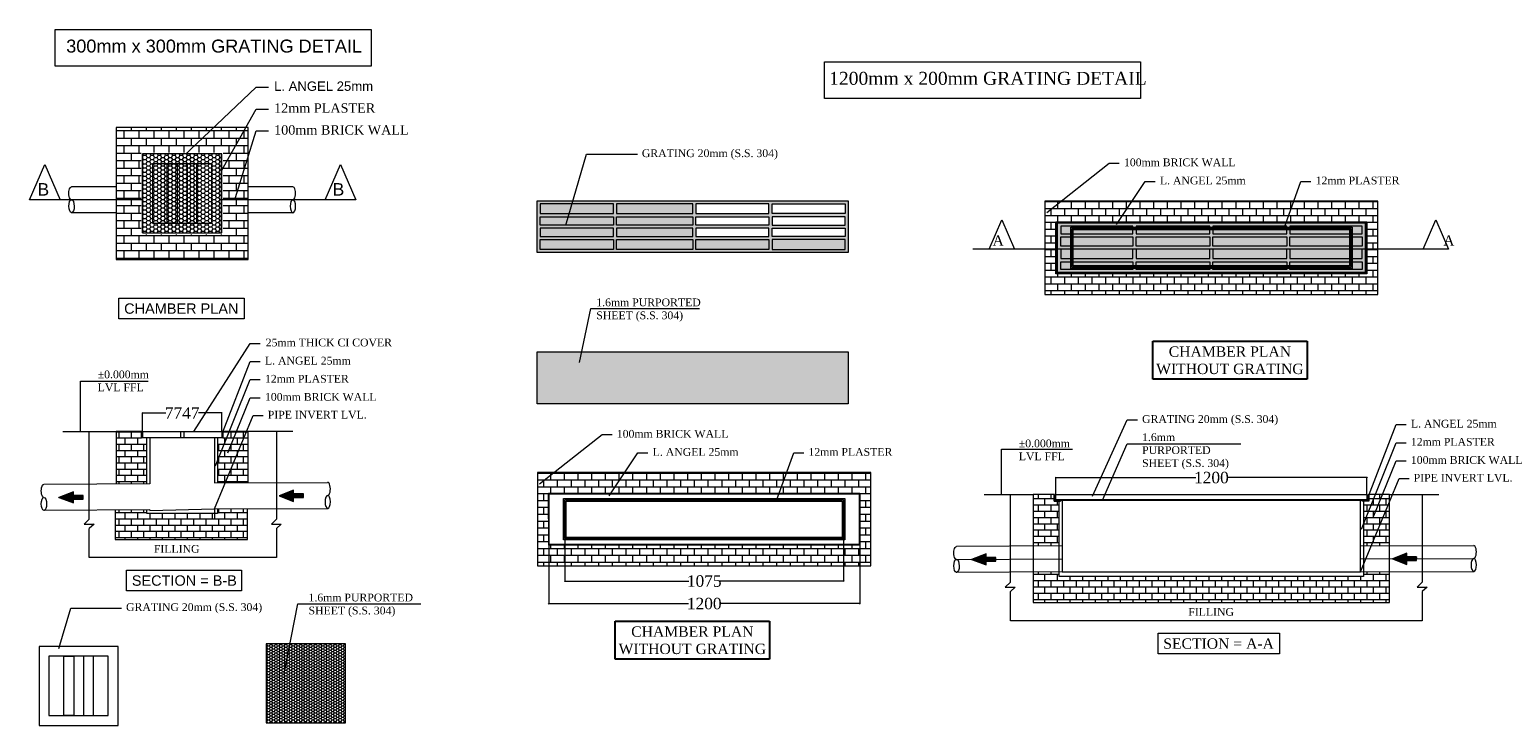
# Model space of a CAD drawing. Header units: millimetres. Extents: x -115221 to 194496, y -122556 to 375476.
# Tile 169 of 169: x 49432 to 194496, y 307281 to 375476. Entities that reach past the tile are written whole.
import ezdxf

# ---------------------------------------------------------------- set-up
doc = ezdxf.new("R2010")
doc.units = ezdxf.units.MM
doc.set_wipeout_variables(frame=1)
doc.header["$PDMODE"] = 3
doc.header["$PDSIZE"] = -100
doc.linetypes.add('CONTINOUS', pattern=[0])
for name, color, linetype, lineweight in [('drainage dim', 150, 'Continuous', 0), ('grating', 7, 'CONTINOUS', 0), ('PI-WASTE WATER PIPE', 3, 'CONTINOUS', 0), ('PLU-GRATING', 6, 'Continuous', 13), ('PLUMBING TEXT', 7, 'Continuous', 0)]:
    doc.layers.add(name, color=color, linetype=linetype, lineweight=lineweight)
doc.layers.add('TEXT', color=3, linetype='Continuous')
doc.styles.add('1$0$Standard', font='GOTHICB.TTF')
doc.styles.add('DES-01', font='swissl.ttf')
doc.styles.get("Standard").update_dxf_attribs({"font": 'arial.ttf'})
doc.dimstyles.new('PLUMBING 1', dxfattribs={"dimscale": 15, "dimtxt": 2, "dimasz": 2, "dimexe": 2, "dimexo": 1, "dimgap": 1, "dimtad": 1, "dimdec": 0, "dimzin": 0, "dimdsep": 46, "dimtxsty": 'Standard', "dimblk": 'OBLIQUE', "dimcen": 0.09375, "dimdle": 2, "dimclrt": 8, "dimadec": 0, "dimazin": 0, "dimtfac": 1, "dimtdec": 0, "dimtix": 1, "dimtmove": 2, "dimatfit": 3, "dimfxl": 10, "dimtolj": 1, "dimtzin": 0, "dimlwd": -1, "dimlwe": -1, "dimarcsym": 1})

# ---------------------------------------------------------------- blocks, each defined once
blk = doc.blocks.new('A$C49451BA1')
blk.add_wipeout([(0, 12), (12, 12), (12, 0), (0, 0)])
at = {"layer": 'PLU-GRATING', "lineweight": 5}
for points in [[(0, 0), (12, 0), (12, 12), (0, 12)], [(10.5, 1.5), (10.5, 10.5), (1.5, 10.5), (1.5, 1.5)], [(3.75, 10.5), (5.25, 10.5), (5.25, 1.5), (3.75, 1.5)], [(8.25, 10.5), (6.75, 10.5), (6.75, 1.5), (8.25, 1.5)]]:
    blk.add_lwpolyline(points, close=True, dxfattribs=at)
blk = doc.blocks.new('A$C7D4704EE')
at = {"layer": 'PI-WASTE WATER PIPE', "lineweight": 0}
h = blk.add_hatch(dxfattribs=at)
h.set_pattern_fill('ANSI31', color=6, style=0)
h.set_pattern_definition([(315.0000000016, (-2158706.58297, -801486.86896), (-0.087557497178, -0.087557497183), [])])
h.paths.add_polyline_path([(2.39, 0.92), (2.39, 0), (5.96, 1.38), (2.39, 2.75), (2.39, 1.83), (0, 1.83), (0, 0.92)])
at = {"layer": 'PI-WASTE WATER PIPE', "color": 6, "lineweight": 0}
for points in [[(2.39, 1.83), (0, 1.83), (0, 0.92), (2.39, 0.92)], [(2.39, 0.92), (2.39, 0), (5.96, 1.38), (5.96, 1.38), (2.39, 2.75), (2.39, 1.83)]]:
    blk.add_lwpolyline(points, dxfattribs=at)
blk = doc.blocks.new('_Oblique')
at = {"color": 0, "linetype": 'ByBlock', "lineweight": -2}
blk.add_line((-0.5, -0.5), (0.5, 0.5), dxfattribs=at)
blk = doc.blocks.new('A$C77060C15')
at = {"layer": 'PLUMBING TEXT'}
h = blk.add_hatch(dxfattribs=at)
h.set_pattern_fill('HONEY', color=8, scale=75, style=0)
h.set_pattern_definition([(0, (6196.865, -3897.021), (14.0625, 8.118988), [9.375, -18.75]), (120, (6196.865, -3897.021), (-14.0625, 8.118988), [9.375, -18.75]), (60, (6196.865, -3897.021), (3e-08, 16.237976), [-18.75, 9.375])])
h.paths.add_polyline_path([(305.6, 305.3), (0, 305.3), (0, 0), (305.6, 0)])
at = {"layer": 'grating', "color": 7}
blk.add_lwpolyline([(305.6, 0), (305.6, 305.3), (0, 305.3), (0, 0)], close=True, dxfattribs=at)
blk = doc.blocks.new('*D50')
at = {"layer": 'Defpoints', "color": 0, "ltscale": 500, "transparency": 16777216}
for p in [(60500, 337901), (60500, 336084), (68247, 336084)]:
    blk.add_point(p, dxfattribs=at)
at = {"layer": 'PLUMBING TEXT', "color": 5, "ltscale": 500, "transparency": 16777216}
for p, q in [((60470, 337901), (62780, 337901)), ((60500, 336084), (60500, 337931)), ((68277, 337901), (65967, 337901)), ((68247, 336084), (68247, 337931))]:
    blk.add_line(p, q, dxfattribs=at)
at = {"layer": 'PLUMBING TEXT', "color": 5, "ltscale": 500, "transparency": 16777216, "xscale": 90, "yscale": 90, "zscale": 90, "rotation": 180}
blk.add_blockref('_Oblique', (60500, 337901), dxfattribs=at)
at = {"layer": 'PLUMBING TEXT', "color": 5, "ltscale": 500, "transparency": 16777216, "xscale": 90, "yscale": 90, "zscale": 90}
blk.add_blockref('_Oblique', (68247, 337901), dxfattribs=at)
at = {"layer": 'PLUMBING TEXT', "color": 1, "ltscale": 500, "transparency": 16777216, "insert": (64373, 337891), "char_height": 45, "attachment_point": 5, "style": '1$0$Standard'}
blk.add_mtext('\\A1;{\\fTimes New Roman|b0|i0|c0|p18;\\H25x;7747}', dxfattribs=at)
blk = doc.blocks.new('*D56')
at = {"layer": 'Defpoints', "color": 0, "ltscale": 500, "transparency": 16777216}
for p in [(100283, 324948), (130762, 324948), (100283, 319215)]:
    blk.add_point(p, dxfattribs=at)
at = {"layer": 'PLUMBING TEXT', "color": 5, "ltscale": 500, "transparency": 16777216}
for p, q in [((100283, 324948), (100283, 319185)), ((130762, 324948), (130762, 319185)), ((100253, 319215), (113988, 319215)), ((130792, 319215), (117057, 319215))]:
    blk.add_line(p, q, dxfattribs=at)
at = {"layer": 'PLUMBING TEXT', "color": 5, "ltscale": 500, "transparency": 16777216, "xscale": 90, "yscale": 90, "zscale": 90, "rotation": 180}
blk.add_blockref('_Oblique', (100283, 319215), dxfattribs=at)
at = {"layer": 'PLUMBING TEXT', "color": 5, "ltscale": 500, "transparency": 16777216, "xscale": 90, "yscale": 90, "zscale": 90}
blk.add_blockref('_Oblique', (130762, 319215), dxfattribs=at)
at = {"layer": 'PLUMBING TEXT', "color": 8, "ltscale": 500, "transparency": 16777216, "insert": (115522, 319215), "char_height": 45, "attachment_point": 5, "style": '1$0$Standard'}
blk.add_mtext('\\A1;{\\fTimes New Roman|b0|i0|c0|p18;\\H25x;\\C1;1200}', dxfattribs=at)
blk = doc.blocks.new('*D57')
at = {"layer": 'Defpoints', "color": 0, "ltscale": 500, "transparency": 16777216}
for p in [(101869, 325583), (129174, 325583), (129174, 321424)]:
    blk.add_point(p, dxfattribs=at)
at = {"layer": 'PLUMBING TEXT', "color": 5, "ltscale": 500, "transparency": 16777216}
for p, q in [((101869, 325583), (101869, 321394)), ((129174, 325583), (129174, 321394)), ((101839, 321424), (114012, 321424)), ((129204, 321424), (117030, 321424))]:
    blk.add_line(p, q, dxfattribs=at)
at = {"layer": 'PLUMBING TEXT', "color": 5, "ltscale": 500, "transparency": 16777216, "xscale": 90, "yscale": 90, "zscale": 90, "rotation": 180}
blk.add_blockref('_Oblique', (101869, 321424), dxfattribs=at)
at = {"layer": 'PLUMBING TEXT', "color": 5, "ltscale": 500, "transparency": 16777216, "xscale": 90, "yscale": 90, "zscale": 90}
blk.add_blockref('_Oblique', (129174, 321424), dxfattribs=at)
at = {"layer": 'PLUMBING TEXT', "color": 1, "ltscale": 500, "transparency": 16777216, "insert": (115521, 321424), "char_height": 45, "attachment_point": 5, "style": '1$0$Standard'}
blk.add_mtext('\\A1;{\\fTimes New Roman|b0|i0|c0|p18;\\H25x;1075}', dxfattribs=at)
blk = doc.blocks.new('*D38')
at = {"layer": 'Defpoints', "color": 0, "ltscale": 500, "transparency": 16777216}
for p in [(149967, 331564), (149967, 329905), (180447, 329905)]:
    blk.add_point(p, dxfattribs=at)
at = {"layer": 'drainage dim', "color": 5, "ltscale": 500, "transparency": 16777216}
for p, q in [((149937, 331564), (163673, 331564)), ((149967, 329905), (149967, 331594)), ((180477, 331564), (166741, 331564)), ((180447, 329905), (180447, 331594))]:
    blk.add_line(p, q, dxfattribs=at)
at = {"layer": 'drainage dim', "color": 5, "ltscale": 500, "transparency": 16777216, "xscale": 90, "yscale": 90, "zscale": 90, "rotation": 180}
blk.add_blockref('_Oblique', (149967, 331564), dxfattribs=at)
at = {"layer": 'drainage dim', "color": 5, "ltscale": 500, "transparency": 16777216, "xscale": 90, "yscale": 90, "zscale": 90}
blk.add_blockref('_Oblique', (180447, 331564), dxfattribs=at)
at = {"layer": 'drainage dim', "color": 1, "ltscale": 500, "transparency": 16777216, "insert": (165207, 331564), "char_height": 45, "attachment_point": 5, "style": '1$0$Standard'}
blk.add_mtext('\\A1;{\\fTimes New Roman|b0|i0|c0|p18;\\H25x;1200}', dxfattribs=at)
blk = doc.blocks.new('305 x 305')
at = {"ltscale": 500}
h = blk.add_hatch(dxfattribs=at)
h.set_pattern_fill('HONEY', color=8, scale=2)
h.set_pattern_definition([(0, (-31472.9427, -16428.012), (9.525, 5.4992613), [6.35, -12.7]), (120, (-31472.9427, -16428.012), (-9.525, 5.4992613), [6.35, -12.7]), (60, (-31472.9427, -16428.012), (2e-08, 10.9985226), [-12.7, 6.35])])
h.paths.add_polyline_path([(305, 0), (0, 0), (0, -305), (305, -305)])
at = {"color": 18, "ltscale": 25, "true_color": 0x000000}
blk.add_lwpolyline([(305, 0), (0, 0), (0, -305), (305, -305)], close=True, dxfattribs=at)

msp = doc.modelspace()

# ---------------------------------------------------------------- hatches: boundary and pattern name
h = msp.add_hatch()
h.set_pattern_fill('HONEY', color=8, scale=76.2, style=0)
h.set_pattern_definition([(0, (1137348.71, -105893.08), (362.9025, 209.521855), [241.935, -483.87]), (120, (1137348.71, -105893.08), (-362.9025, 209.521857), [241.935, -483.87]), (60, (1137348.71, -105893.08), (8e-07, 419.04371), [-483.87, 241.935])])
h.paths.add_polyline_path([(99157.3, 343892.2), (129637.3, 343892.2), (129637.3, 338812.2), (99157.3, 338812.2)])
at = {"layer": 'PLUMBING TEXT'}
h = msp.add_hatch(color=8, dxfattribs=at)
h.dxf.hatch_style = 1
h.paths.add_polyline_path([(99157.3, 358709.3), (129637.3, 358709.3), (129637.3, 353629.3), (99157.3, 353629.3)])
h.paths.add_polyline_path([(122169.7, 358404.5), (129332.5, 358404.5), (129332.5, 357439.3), (122169.7, 357439.3)], flags=16)
h.paths.add_polyline_path([(129332.5, 357134.5), (122169.7, 357134.5), (122169.7, 356321.7), (129332.5, 356321.7)], flags=16)
h.paths.add_polyline_path([(122169.7, 356016.9), (129332.5, 356016.9), (129332.5, 355204.1), (122169.7, 355204.1)], flags=16)
h.paths.add_polyline_path([(114702.1, 355204.1), (121864.9, 355204.1), (121864.9, 356016.9), (114702.1, 356016.9)], flags=16)
h.paths.add_polyline_path([(121864.9, 356321.7), (114702.1, 356321.7), (114702.1, 357134.5), (121864.9, 357134.5)], flags=16)
h.paths.add_polyline_path([(114702.1, 357439.3), (121864.9, 357439.3), (121864.9, 358404.5), (114702.1, 358404.5)], flags=16)
h = msp.add_hatch(dxfattribs=at)
h.set_pattern_fill('AR-B816', color=8, scale=3.302)
h.set_pattern_definition([(0, (1188157.95, -119114.6), (0, 670.9664), []), (90, (1188157.95, -119114.6), (-670.9664, 670.9664), [670.9664, -670.9664])])
h.paths.add_polyline_path([(149963.1, 356632.8), (180446.6, 356632.8), (180446.6, 351552.8), (149967.2, 351552.8)], flags=16)
h.paths.add_polyline_path([(150013.9, 356582), (180395.8, 356582), (180395.8, 351603.6), (150017.9, 351603.6)], flags=0)
h.paths.add_polyline_path([(181525.3, 349520.8), (181525.3, 358664.8), (148886.3, 358664.8), (148886.3, 349520.8)])
h = msp.add_hatch(color=8, dxfattribs=at)
h.dxf.hatch_style = 1
h.paths.add_polyline_path([(180268.8, 351654.4), (150140.9, 351654.4), (150140.9, 356531.2), (180268.8, 356531.2)])
h.paths.add_polyline_path([(179964, 353940.4), (172889.2, 353940.4), (172889.2, 353026), (179964, 353026)], flags=16)
h.paths.add_polyline_path([(172889.2, 355159.6), (179964, 355159.6), (179964, 354245.2), (172889.2, 354245.2)], flags=16)
h.paths.add_polyline_path([(179964, 356226.4), (172889.2, 356226.4), (172889.2, 355464.4), (179964, 355464.4)], flags=16)
h.paths.add_polyline_path([(165357.2, 355464.4), (172584.4, 355464.4), (172584.4, 356226.4), (165357.2, 356226.4)], flags=16)
h.paths.add_polyline_path([(172584.4, 354245.2), (165357.2, 354245.2), (165357.2, 355159.6), (172584.4, 355159.6)], flags=16)
h.paths.add_polyline_path([(165357.2, 353026), (172584.4, 353026), (172584.4, 353940.4), (165357.2, 353940.4)], flags=16)
h = msp.add_hatch(dxfattribs=at)
h.set_pattern_fill('HONEY', color=8, scale=101.6, style=0)
h.set_pattern_definition([(0, (1133580.92, -152589.5), (483.87, 279.362474), [322.58, -645.16]), (120, (1133580.92, -152589.5), (-483.87, 279.362475), [322.58, -645.16]), (60, (1133580.92, -152589.5), (1e-06, 558.72495), [-645.16, 322.58])])
h.paths.add_polyline_path([(180268.8, 351654.4), (150140.9, 351654.4), (150140.9, 356531.2), (180268.8, 356531.2)])
h = msp.add_hatch(dxfattribs=at)
h.set_pattern_fill('AR-B816', color=8, scale=76.2, style=0)
h.set_pattern_definition([(0, (-187470.3, 317770.6), (0, 609.6), []), (90, (-187470.3, 317770.6), (-609.6, 609.6), [609.6, -609.6])])
h.paths.add_polyline_path([(57901, 330931.4), (60899.7, 330942.8), (60899.7, 335448.8), (60388.6, 335448.8), (60388.6, 336083.8), (57901, 336083.8)])
h.paths.add_polyline_path([(70773.7, 328517.1), (67840.5, 328505.6), (67840.5, 328052.2), (60899.7, 328052.2), (60899.7, 328402.8), (57829.2, 328391.3), (57829.2, 325512.2), (70773.7, 325512.2)])
h.paths.add_polyline_path([(67840.5, 331045.7), (70845.5, 331057.1), (70845.5, 336083.8), (68351.6, 336083.8), (68351.6, 335448.8), (67840.5, 335448.8)])
h = msp.add_hatch(dxfattribs=at)
h.set_pattern_fill('AR-B816', color=8, scale=3.302)
h.set_pattern_definition([(0, (1138473.46, -145719.14), (0, 670.9664), []), (90, (1138473.46, -145719.14), (-670.9664, 670.9664), [670.9664, -670.9664])])
h.paths.add_polyline_path([(100278.6, 330028.3), (130762.1, 330028.3), (130762.1, 324948.3), (100282.7, 324948.3)], flags=16)
h.paths.add_polyline_path([(100329.4, 329977.5), (130711.3, 329977.5), (130711.3, 324999.1), (100333.4, 324999.1)], flags=0)
h.paths.add_polyline_path([(131840.9, 332060.3), (99201.9, 332060.3), (99201.9, 322916.3), (131840.9, 322916.3)])
h = msp.add_hatch(dxfattribs=at)
h.set_pattern_fill('AR-B816', color=8, scale=3.048, style=0)
h.set_pattern_definition([(0, (1188158.54, -219838.1), (0, 619.3536), []), (90, (1188158.54, -219838.1), (-619.3536, 619.3536), [619.3536, -619.3536])])
h.paths.add_polyline_path([(180116.4, 324866.7), (182656.4, 324878.1), (182656.4, 329904.8), (180624.4, 329904.8), (180624.4, 329269.8), (180116.4, 329269.8)])
h.paths.add_polyline_path([(147757.4, 324852.4), (150297.4, 324863.9), (150297.4, 329269.8), (149789.4, 329269.8), (149789.4, 329904.8), (147757.4, 329904.8)])
h.paths.add_polyline_path([(150297.4, 322323.9), (147757.4, 322312.4), (147757.4, 319333.2), (182656.4, 319333.2), (182656.4, 322338.1), (180116.4, 322326.6), (180116.4, 321873.2), (150297.4, 321873.2)])
h = msp.add_hatch(dxfattribs=at)
h.set_pattern_fill('CROSS', color=256, scale=12.7, angle=90, style=0)
h.set_pattern_definition([(90, (1188158.54, -219852.7), (-80.645, 80.645), [40.3225, -120.9675]), (180, (1188178.7, -219832.54), (-80.645, -80.645), [40.3225, -120.9675])])
h.paths.add_polyline_path([(149967.2, 329396.8), (180446.6, 329396.8), (180446.6, 329320.6), (149967.2, 329320.6)])

# ---------------------------------------------------------------- linework, layer by layer
at = {"layer": 'grating', "color": 18, "true_color": 0x000000, "elevation": 0}
msp.add_lwpolyline([(99157.3, 343892.2), (129637.3, 343892.2), (129637.3, 338812.2), (99157.3, 338812.2)], close=True, dxfattribs=at)
at = {"layer": 'PI-WASTE WATER PIPE', "color": 6}
for p, q in [((150602.2, 324865.3), (140228.5, 324818.4)), ((140234.3, 323548.4), (150602.2, 323595.3)), ((179811.6, 324865.3, 0), (190899.6, 324915.4, 0)), ((179811.6, 323595.3, 0), (190905.4, 323645.4, 0)), ((150602.2, 322325.3), (140240, 322278.4)), ((179811.6, 322325.3, 0), (190911.1, 322375.4, 0))]:
    msp.add_line(p, q, dxfattribs=at)
at = {"layer": 'PI-WASTE WATER PIPE', "color": 6, "extrusion": (0, 0, -1)}
msp.add_ellipse((140231.4, 324183.4), major_axis=(-2.9, 635), ratio=0.41255305, start_param=3.14159265, end_param=6.28318531, dxfattribs=at)
at = {"layer": 'PI-WASTE WATER PIPE', "color": 6}
msp.add_ellipse((140237.1, 322913.4), major_axis=(-2.9, 635), ratio=0.41255305, dxfattribs=at)
at = {"layer": 'PI-WASTE WATER PIPE', "color": 6, "extrusion": (0, 0, -1)}
msp.add_ellipse((190908.2, 323010.4, 0), major_axis=(-2.9, 635), ratio=0.41255305, dxfattribs=at)
at = {"layer": 'PI-WASTE WATER PIPE', "color": 6}
msp.add_ellipse((190902.5, 324280.4, 0), major_axis=(-2.9, 635), ratio=0.41255305, start_param=3.14159265, end_param=6.28318531, dxfattribs=at)
at = {"layer": 'PLUMBING TEXT', "color": 8, "ltscale": 5}
msp.add_line((188431.2, 353957.8, 0), (141840.7, 353957.8, 0), dxfattribs=at)
at = {"layer": 'PLUMBING TEXT', "color": 5, "ltscale": 500}
for p, q in [((55277.5, 327496.2), (55277.5, 336083.8)), ((73606.1, 336083.8), (73606.1, 327496.2)), ((145510.6, 321317.2, 0), (145510.6, 329904.8, 0)), ((185865.7, 329904.8), (185865.7, 321317.2)), ((55277.5, 327496.2), (54783.5, 326995.8)), ((54783.5, 326995.8), (55749.5, 326995.8)), ((55749.5, 326995.8), (55277.5, 326567.4)), ((55277.5, 323723.2), (55277.5, 326567.4)), ((73606.1, 327496.2), (73112.1, 326995.8)), ((73112.1, 326995.8), (74078.2, 326995.8)), ((74078.2, 326995.8), (73606.1, 326567.4)), ((73606.1, 326567.4), (73606.1, 323723.2)), ((73606.1, 323723.2), (55277.5, 323723.2)), ((145510.6, 321317.2, 0), (145016.6, 320816.8, 0)), ((145016.6, 320816.8, 0), (145982.6, 320816.8, 0)), ((145982.6, 320816.8, 0), (145510.6, 320388.3, 0)), ((185865.7, 321317.2), (185371.6, 320816.8)), ((185371.6, 320816.8), (186337.7, 320816.8)), ((186337.7, 320816.8), (185865.7, 320388.3)), ((145510.6, 317544.2, 0), (145510.6, 320388.3, 0)), ((185865.7, 320388.3), (185865.7, 317544.2)), ((185865.7, 317544.2, 0), (145510.6, 317544.2, 0))]:
    msp.add_line(p, q, dxfattribs=at)
at = {"layer": 'PLUMBING TEXT'}
for p, q in [((60499.7, 336083.8), (68246.7, 336083.8)), ((60499.7, 336083.8), (60499.7, 335499.6)), ((60563.2, 335499.6), (68183.2, 335499.6)), ((61204.5, 335499.6), (61204.5, 330944.2)), ((64220.8, 336083.8), (64220.8, 335499.6)), ((64525.6, 336083.8), (64525.6, 335499.6)), ((67535.7, 335499.6), (67535.7, 331044.3)), ((68246.7, 336083.8), (68246.7, 335499.6)), ((75222.9, 336083.8), (68351.6, 336083.8)), ((142931.4, 329904.8, 0), (147757.4, 329904.8, 0)), ((150602.2, 329320.6, 0), (150602.2, 322325.3)), ((179811.6, 322325.3, 0), (179811.6, 329320.6, 0)), ((182656.4, 329904.8), (187482.4, 329904.8)), ((61204.5, 328357.4), (67541.3, 328504.3)), ((61204.5, 328404.2), (61204.5, 328357)), ((67535.7, 328504.2), (67535.7, 327524.2)), ((150602.2, 322325.3), (179811.6, 322325.3, 0))]:
    msp.add_line(p, q, dxfattribs=at)
at = {"layer": 'PLUMBING TEXT', "color": 42}
for p, q in [((61023.6, 335499.6), (61023.6, 335448.8)), ((67716.6, 335499.6), (67716.6, 335448.8)), ((150424.4, 329320.6), (150424.4, 329269.8))]:
    msp.add_line(p, q, dxfattribs=at)
at = {"layer": 'PLUMBING TEXT', "color": 6}
for p, q in [((61204.5, 330944.2), (50830.9, 330897.3)), ((67535.7, 331044.3), (78630, 331094.4)), ((61204.5, 328404.2), (50842.4, 328357.4)), ((67535.7, 328504.2), (78641.5, 328554.4))]:
    msp.add_line(p, q, dxfattribs=at)
at = {"layer": 'PLUMBING TEXT', "color": 1, "elevation": 0}
for points in [[(51945.6, 375475.9), (82899.3, 375475.9), (82899.3, 371894.6), (51945.6, 371894.6)], [(127313.4, 372315.4), (158267.1, 372315.4), (158267.1, 368734.1), (127313.4, 368734.1)]]:
    msp.add_lwpolyline(points, close=True, dxfattribs=at)
at = {"layer": 'PLUMBING TEXT', "color": 8, "elevation": 0}
for points in [[(49431.9, 358798.6), (50921.7, 362242.9), (52411.5, 358798.6)], [(78400.8, 358798.6), (79890.6, 362242.9), (81380.4, 358798.6)]]:
    msp.add_lwpolyline(points, dxfattribs=at)
at = {"layer": 'PLUMBING TEXT', "color": 6, "elevation": 0}
for points in [[(57901, 360068.6), (53530.7, 360068.6)], [(75215.8, 360068.6), (70845.5, 360068.6)], [(57901, 357528.6), (53530.7, 357528.6)], [(75215.8, 357528.6), (70845.5, 357528.6)]]:
    msp.add_lwpolyline(points, dxfattribs=at)
at = {"layer": 'PLUMBING TEXT', "elevation": 0}
for points in [[(99157.3, 358709.3), (129637.3, 358709.3), (129637.3, 353629.3), (99157.3, 353629.3)], [(99462.1, 357439.3), (106624.9, 357439.3), (106624.9, 358404.5), (99462.1, 358404.5)], [(114397.3, 358404.5), (106929.7, 358404.5), (106929.7, 357439.3), (114397.3, 357439.3)], [(114702.1, 357439.3), (121864.9, 357439.3), (121864.9, 358404.5), (114702.1, 358404.5)], [(122169.7, 358404.5), (129332.5, 358404.5), (129332.5, 357439.3), (122169.7, 357439.3)], [(106624.9, 356321.7), (99462.1, 356321.7), (99462.1, 357134.5), (106624.9, 357134.5)], [(106929.7, 357134.5), (114397.3, 357134.5), (114397.3, 356321.7), (106929.7, 356321.7)], [(121864.9, 356321.7), (114702.1, 356321.7), (114702.1, 357134.5), (121864.9, 357134.5)], [(129332.5, 357134.5), (122169.7, 357134.5), (122169.7, 356321.7), (129332.5, 356321.7)], [(99462.1, 355204.1), (106624.9, 355204.1), (106624.9, 356016.9), (99462.1, 356016.9)], [(114397.3, 356016.9), (106929.7, 356016.9), (106929.7, 355204.1), (114397.3, 355204.1)], [(114702.1, 355204.1), (121864.9, 355204.1), (121864.9, 356016.9), (114702.1, 356016.9)], [(122169.7, 356016.9), (129332.5, 356016.9), (129332.5, 355204.1), (122169.7, 355204.1)], [(180268.8, 351654.4), (150140.9, 351654.4), (150140.9, 356531.2), (180268.8, 356531.2)], [(150445.7, 355464.4), (157520.5, 355464.4), (157520.5, 356226.4), (150445.7, 356226.4)], [(151680.3, 355870.8), (178731.3, 355870.8), (178731.3, 352314.8), (151680.3, 352314.8)], [(165052.4, 356226.4), (157825.3, 356226.4), (157825.3, 355464.4), (165052.4, 355464.4)], [(165357.2, 355464.4), (172584.4, 355464.4), (172584.4, 356226.4), (165357.2, 356226.4)], [(179964, 356226.4), (172889.2, 356226.4), (172889.2, 355464.4), (179964, 355464.4)], [(106624.9, 353934.1), (99462.1, 353934.1), (99462.1, 354899.3), (106624.9, 354899.3)], [(106929.7, 354899.3), (114397.3, 354899.3), (114397.3, 353934.1), (106929.7, 353934.1)], [(121864.9, 353934.1), (114702.1, 353934.1), (114702.1, 354899.3), (121864.9, 354899.3)], [(129332.5, 354899.3), (122169.7, 354899.3), (122169.7, 353934.1), (129332.5, 353934.1)], [(157520.5, 354245.2), (150445.7, 354245.2), (150445.7, 355159.6), (157520.5, 355159.6)], [(157825.3, 355159.6), (165052.4, 355159.6), (165052.4, 354245.2), (157825.3, 354245.2)], [(172584.4, 354245.2), (165357.2, 354245.2), (165357.2, 355159.6), (172584.4, 355159.6)], [(172889.2, 355159.6), (179964, 355159.6), (179964, 354245.2), (172889.2, 354245.2)], [(150445.7, 353026), (157520.5, 353026), (157520.5, 353940.4), (150445.7, 353940.4)], [(157520.5, 351959.2), (150445.7, 351959.2), (150445.7, 352721.2), (157520.5, 352721.2)], [(165052.4, 353940.4), (157825.3, 353940.4), (157825.3, 353026), (165052.4, 353026)], [(157825.3, 352721.2), (165052.4, 352721.2), (165052.4, 351959.2), (157825.3, 351959.2)], [(165357.2, 353026), (172584.4, 353026), (172584.4, 353940.4), (165357.2, 353940.4)], [(172584.4, 351959.2), (165357.2, 351959.2), (165357.2, 352721.2), (172584.4, 352721.2)], [(179964, 353940.4), (172889.2, 353940.4), (172889.2, 353026), (179964, 353026)], [(172889.2, 352721.2), (179964, 352721.2), (179964, 351959.2), (172889.2, 351959.2)], [(149967.2, 329396.8), (180446.6, 329396.8), (180446.6, 329320.6), (149967.2, 329320.6)], [(101995.9, 329266.3), (129046.9, 329266.3), (129046.9, 325710.3), (101995.9, 325710.3)]]:
    msp.add_lwpolyline(points, close=True, dxfattribs=at)
at = {"layer": 'PLUMBING TEXT', "color": 42, "elevation": 0}
for points in [[(181525.3, 358664.8), (148886.3, 358664.8), (148886.3, 349520.8), (181525.3, 349520.8)], [(151426.3, 356124.8), (178985.3, 356124.8), (178985.3, 352060.8), (151426.3, 352060.8)], [(131840.9, 332060.3), (99201.9, 332060.3), (99201.9, 322916.3), (131840.9, 322916.3)], [(101741.9, 329520.3), (129300.9, 329520.3), (129300.9, 325456.3), (101741.9, 325456.3)]]:
    msp.add_lwpolyline(points, close=True, dxfattribs=at)
at = {"layer": 'PLUMBING TEXT', "color": 8, "ltscale": 5, "elevation": 0}
for points in [[(143434.9, 353957.8), (144670.9, 356815.1), (145906.8, 353957.8)], [(185959.4, 353957.8), (187195.3, 356815.1), (188431.2, 353957.8)]]:
    msp.add_lwpolyline(points, dxfattribs=at)
at = {"layer": 'PLUMBING TEXT', "color": 5, "elevation": 0}
for points in [[(149963.1, 356632.8), (180446.6, 356632.8), (180446.6, 351552.8), (149967.2, 351552.8)], [(150013.9, 356582), (180395.8, 356582), (180395.8, 351603.6), (150017.9, 351603.6)], [(151553.3, 355997.8), (178858.3, 355997.8), (178858.3, 352187.8), (151553.3, 352187.8)], [(100278.6, 330028.3), (130762.1, 330028.3), (130762.1, 324948.3), (100282.7, 324948.3)], [(100329.4, 329977.5), (130711.3, 329977.5), (130711.3, 324999.1), (100333.4, 324999.1)], [(101868.9, 329393.3), (129173.9, 329393.3), (129173.9, 325583.3), (101868.9, 325583.3)]]:
    msp.add_lwpolyline(points, close=True, dxfattribs=at)
at = {"layer": 'PLUMBING TEXT', "elevation": 0}
for points in [[(52698.2, 336083.8), (60439.4, 336083.8)], [(61023.6, 335448.8), (61023.6, 335499.6)], [(67716.6, 335448.8), (67716.6, 335499.6)], [(150424.4, 329269.8), (150424.4, 329320.6)]]:
    msp.add_lwpolyline(points, dxfattribs=at)
at = {"layer": 'PLUMBING TEXT', "color": 5, "elevation": 0}
for points in [[(60899.7, 330942.8), (60899.7, 335448.8), (60388.6, 335448.8), (60388.6, 336083.8), (57901, 336083.8), (57901, 330931.4)], [(70380.5, 336083.8), (68351.6, 336083.8), (68351.6, 335448.8), (67840.5, 335448.8), (67840.5, 331045.7)], [(70845.5, 331057.1), (70845.5, 336083.8)], [(150424.4, 329269.8), (150424.4, 329320.6), (149840.2, 329320.6), (149840.2, 329904.8), (149789.4, 329904.8), (149789.4, 329269.8), (150424.4, 329269.8)], [(179989.4, 329269.8), (179989.4, 329320.6), (180573.6, 329320.6), (180573.6, 329904.8), (180624.4, 329904.8), (180624.4, 329269.8), (179989.4, 329269.8)], [(57829.2, 328391.3), (57829.2, 325512.2), (70773.7, 325512.2), (70773.7, 328517.1)], [(67840.5, 328505.6), (67840.5, 328052.2), (60899.7, 328052.2), (60899.7, 328402.8)]]:
    msp.add_lwpolyline(points, dxfattribs=at)
at = {"layer": 'PLUMBING TEXT', "color": 42, "const_width": 12.7, "elevation": 0}
for points in [[(61023.6, 335448.8), (61023.6, 335499.6), (60439.4, 335499.6), (60439.4, 336083.8), (60388.6, 336083.8), (60388.6, 335448.8), (61023.6, 335448.8)], [(67716.6, 335448.8), (67716.6, 335499.6), (68300.8, 335499.6), (68300.8, 336083.8), (68351.6, 336083.8), (68351.6, 335448.8), (67716.6, 335448.8)]]:
    msp.add_lwpolyline(points, dxfattribs=at)
at = {"layer": 'PLUMBING TEXT', "ltscale": 500, "elevation": 0}
msp.add_lwpolyline([(149967.2, 329904.8), (180446.6, 329904.8), (180446.6, 329396.8), (149967.2, 329396.8)], close=True, dxfattribs=at)
at = {"layer": 'PLUMBING TEXT', "color": 42}
msp.add_polyline3d([(147757.4, 319333.2, 0), (182656.4, 319333.2, 0), (182656.4, 329904.8, 0), (180624.4, 329904.8, 0), (180624.4, 329269.8, 0), (180116.4, 329269.8, 0), (180116.4, 321873.2, 0), (150297.4, 321873.2, 0), (150297.4, 329269.8, 0), (149789.4, 329269.8, 0), (149789.4, 329904.8, 0), (147757.4, 329904.8, 0)], close=True, dxfattribs=at)
at = {"layer": 'PLUMBING TEXT', "color": 6, "extrusion": (0, 0, -1)}
for centre in [(53533.5, 359433.6), (50833.8, 330262.3)]:
    msp.add_ellipse(centre, major_axis=(-2.9, 635), ratio=0.41255305, start_param=3.14159265, end_param=6.28318531, dxfattribs=at)
at = {"layer": 'PLUMBING TEXT', "color": 6}
for centre in [(75218.7, 359433.6), (78632.9, 330459.4)]:
    msp.add_ellipse(centre, major_axis=(-2.9, 635), ratio=0.41255305, start_param=3.14159265, end_param=6.28318531, dxfattribs=at)
for centre in [(53539.3, 358163.6), (50839.5, 328992.4)]:
    msp.add_ellipse(centre, major_axis=(-2.9, 635), ratio=0.41255305, dxfattribs=at)
at = {"layer": 'PLUMBING TEXT', "color": 6, "extrusion": (0, 0, -1)}
for centre in [(75224.4, 358163.6), (78638.6, 329189.4)]:
    msp.add_ellipse(centre, major_axis=(-2.9, 635), ratio=0.41255305, dxfattribs=at)

# ---------------------------------------------------------------- block references
at = {"layer": 'PI-WASTE WATER PIPE', "xscale": 399.1474392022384, "yscale": 399.1474392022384, "zscale": 399.1474392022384, "rotation": 180}
msp.add_blockref('A$C7D4704EE', (144079.7, 324104.7), dxfattribs=at)
at = {"layer": 'PLUMBING TEXT', "color": 18, "true_color": 0x000000, "xscale": -645.16, "yscale": 645.16, "zscale": 645.16, "rotation": 180}
msp.add_blockref('A$C49451BA1', (60503.1, 363290.6), dxfattribs=at)
at = {"layer": 'PLUMBING TEXT', "color": 6, "xscale": 399.1474392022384, "yscale": 399.1474392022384, "zscale": 399.1474392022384, "rotation": 180}
for p in [(54682.1, 330183.7), (76247.4, 330338.1)]:
    msp.add_blockref('A$C7D4704EE', p, dxfattribs=at)
at = {"layer": 'PLUMBING TEXT', "xscale": 399.1474392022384, "yscale": 399.1474392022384, "zscale": 399.1474392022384, "rotation": 180}
msp.add_blockref('A$C7D4704EE', (185313.6, 324159.1, 0), dxfattribs=at)
at = {"layer": 'PLUMBING TEXT'}
for name, p, xscale, yscale, zscale in [('A$C49451BA1', (50360.7, 307280.6), 645.16, 645.16, 645.16), ('305 x 305', (72615.5, 315269.9), 25.4, 25.4, 25.4)]:
    msp.add_blockref(name, p, dxfattribs=dict(at, xscale=xscale, yscale=yscale, zscale=zscale))

# ---------------------------------------------------------------- texts
at = {"color": 1, "char_height": 1016, "attachment_point": 1, "bg_fill": 16, "box_fill_scale": 1.5, "bg_fill_color": 256, "bg_fill_transparency": 0}
for insert in [(159963.2, 344425.5), (107301.3, 316984.6)]:
    msp.add_mtext_dynamic_manual_height_columns('\\A2;\\pxqc;{\\fTimes New Roman|b0|i0|c0|p18;CHAMBER PLAN\\PWITHOUT GRATING}', width=14112.562, gutter_width=25.4, heights=[0], dxfattribs=dict(at, insert=insert))
at = {"layer": 'PLUMBING TEXT', "color": 1}
for s, width, insert, char_height, attachment_point in [('\\A2;300mm x 300mm GRATING DETAIL', 31697.983, (53015.7, 374496.4), 1270, 1), ('\\A2;{\\fTimes New Roman|b0|i0|c0|p18;1200mm x 200mm GRATING DETAIL}', 34246.572, (127755.3, 371335.9), 1270, 1), ('\\pxqj;B', 1394.837, (51598.9, 360430.7), 1224.71, 3), ('\\pxqj;B', 1394.837, (80513.3, 360430.7), 1224.71, 3), ('\\pxqj;{\\fTimes New Roman|b0|i0|c0|p18;A}', 1394.837, (145162.1, 355311.8, 0), 1016, 3), ('\\pxqj;{\\fTimes New Roman|b0|i0|c0|p18;A}', 1394.837, (189307.2, 355311.8, 0), 1016, 3)]:
    msp.add_mtext_dynamic_manual_height_columns(s, width=width, gutter_width=25.4, heights=[0], dxfattribs=dict(at, insert=insert, char_height=char_height, attachment_point=attachment_point))
at = {"layer": 'PLUMBING TEXT', "attachment_point": 1}
for s, width, insert, char_height in [('L. ANGEL 25mm', 9910.426, (73383.2, 370391.4), 918.535), ('{\\fTimes New Roman|b0|i0|c0|p18;12mm PLASTER}', 9704.468, (73383.2, 368248.2), 918.535), ('{\\fTimes New Roman|b0|i0|c0|p18;100mm BRICK WALL}', 12864.044, (73383.2, 366104.9), 918.535), ('{\\fTimes New Roman|b0|i0|c0|p18;GRATING 20mm (S.S. 304)}', 14702.845, (109412.1, 363741.5, 0), 762), ('{\\fTimes New Roman|b0|i0|c0|p18;100mm BRICK WALL}', 10671.774, (156639.4, 362845.6, 0), 762), ('\\pxt23;{\\fTimes New Roman|b0|i0|c0|p18;L. ANGEL 25mm}', 8221.508, (160159.4, 361067.6, 0), 762), ('{\\fTimes New Roman|b0|i0|c0|p18;12mm PLASTER}', 8050.648, (175418.5, 361067.6, 0), 762), ('\\pxt146;{\\fTimes New Roman|b0|i0|c0|p18;1.6mm PURPORTED \\PSHEET (S.S. 304)}', 9967.46, (104946, 349121.4, 0), 762), ('{\\fTimes New Roman|b0|i0|c0|p18;25mm THICK CI COVER}', 15783.495, (72560.7, 345189.1), 762), ('{\\fTimes New Roman|b0|i0|c0|p18;L. ANGEL 25mm}', 17983.919, (72488.8, 343411.1), 762), ('{\\fTimes New Roman|b0|i0|c0|p18;12mm PLASTER}', 17983.919, (72488.8, 341633.1), 762), ('{\\fTimes New Roman|b0|i0|c0|p18;100mm BRICK WALL}', 10671.774, (72488.8, 339855.1), 762), ('{\\fTimes New Roman|b0|i0|c0|p18;PIPE INVERT LVL.}', 9397.196, (72765.4, 338112.4), 762), ('{\\fTimes New Roman|b0|i0|c0|p18;GRATING 20mm (S.S. 304)}', 17983.919, (158417.1, 337689.5, 0), 762), ('{\\fTimes New Roman|b0|i0|c0|p18;L. ANGEL 25mm}', 17983.919, (184748.4, 337232.1), 762), ('{\\fTimes New Roman|b0|i0|c0|p18;100mm BRICK WALL}', 10671.774, (106954.9, 336241.1, 0), 762), ('\\pxt146;{\\fTimes New Roman|b0|i0|c0|p18;1.6mm PURPORTED SHEET (S.S. 304)}', 9967.46, (158417.1, 335911.5, 0), 762), ('{\\fTimes New Roman|b0|i0|c0|p18;12mm PLASTER}', 17983.919, (184748.4, 335454.1), 762), ('\\pxt23;{\\fTimes New Roman|b0|i0|c0|p18;L. ANGEL 25mm}', 8221.508, (110474.9, 334463.1, 0), 762), ('{\\fTimes New Roman|b0|i0|c0|p18;12mm PLASTER}', 8050.648, (125734, 334463.1, 0), 762), ('{\\fTimes New Roman|b0|i0|c0|p18;100mm BRICK WALL}', 10671.774, (184748.4, 333676.1), 762), ('{\\fTimes New Roman|b0|i0|c0|p18;PIPE INVERT LVL.}', 10086.637, (185024.9, 331933.4), 762), ('{\\fTimes New Roman|b0|i0|c0|p18;FILLING}', 4366.458, (61604.2, 324961.7), 762), ('{\\fTimes New Roman|b0|i0|c0|p18;GRATING 20mm (S.S. 304)}', 14702.845, (58881.2, 319259.5), 762), ('\\pxt146;{\\fTimes New Roman|b0|i0|c0|p18;1.6mm PURPORTED \\PSHEET (S.S. 304)}', 9967.46, (76757.8, 320193.4), 762), ('{\\fTimes New Roman|b0|i0|c0|p18;FILLING}', 10086.637, (162941.2, 318782.6), 762)]:
    msp.add_mtext_dynamic_manual_height_columns(s, width=width, gutter_width=25.4, heights=[0], dxfattribs=dict(at, insert=insert, char_height=char_height))
at = {"layer": 'PLUMBING TEXT', "color": 1, "char_height": 1016, "attachment_point": 1, "bg_fill": 16, "box_fill_scale": 1.5, "bg_fill_color": 256, "bg_fill_transparency": 0}
for s, width, insert in [('\\A2;CHAMBER PLAN', 11263.965, (58693.1, 348642.4)), ('\\pxqj,t10;SECTION = B-B', 10247.238, (59444.3, 321985.4)), ('\\pxqj,t10;{\\fTimes New Roman|b0|i0|c0|p18;SECTION = A-A}', 10893.69, (160490.1, 315806.4))]:
    msp.add_mtext_dynamic_manual_height_columns(s, width=width, gutter_width=25.4, heights=[0], dxfattribs=dict(at, insert=insert))
at = {"layer": 'TEXT', "color": 7, "char_height": 762, "width": 4902.11, "attachment_point": 1, "style": 'DES-01'}
for insert in [(56103.2, 342062.3), (146336.3, 335301.6, 0)]:
    msp.add_mtext('{\\fTimes New Roman|b0|i0|c0|p18;%%P0.000mm \\PLVL FFL}', dxfattribs=dict(at, insert=insert))

# ---------------------------------------------------------------- dimensions: what is measured, and where the dimension line sits
at = {"layer": 'drainage dim', "color": 5, "ltscale": 500}
dim = msp.add_linear_dim(base=(149967.2, 331564.4), p1=(180446.6, 329904.8), p2=(149967.2, 329904.8), angle=180, text='{\\fTimes New Roman|b0|i0|c0|p18;\\H25x;1200}', dimstyle='PLUMBING 1', override={"dimtxt": 3, "dimasz": 6, "dimexo": 0, "dimgap": 0, "dimtxsty": '1$0$Standard', "dimclrd": 5, "dimclre": 5, "dimclrt": 1, "dimfxl": 0.18}, dxfattribs=at)
dim.commit()
dim.dimension.update_dxf_attribs({"geometry": '*D38', "text_midpoint": (165206.9, 331564.4), "dimtype": 161})
at = {"layer": 'PLUMBING TEXT', "color": 5, "ltscale": 500}
dim = msp.add_linear_dim(base=(60499.7, 337901.1), p1=(68246.7, 336083.8), p2=(60499.7, 336083.8), angle=180, text='{\\fTimes New Roman|b0|i0|c0|p18;\\H25x;<>}', dimstyle='PLUMBING 1', override={"dimtxt": 3, "dimasz": 6, "dimexo": 0, "dimgap": 0, "dimtxsty": '1$0$Standard', "dimclrd": 5, "dimclre": 5, "dimclrt": 1, "dimfxl": 0.18}, dxfattribs=at)
dim.commit()
dim.dimension.update_dxf_attribs({"geometry": '*D50', "text_midpoint": (64373.2, 337891), "dimtype": 161})
at = {"layer": 'PLUMBING TEXT', "ltscale": 500}
for base, p1, p2, text, override, picture, middle in [((100282.7, 319215.1), (130762.1, 324948.3), (100282.7, 324948.3), '{\\fTimes New Roman|b0|i0|c0|p18;\\H25x;\\C1;1200}', {"dimtxt": 3, "dimasz": 6, "dimexo": 0, "dimgap": 0, "dimtxsty": '1$0$Standard', "dimclrd": 5, "dimclre": 5, "dimfxl": 0.18}, '*D56', (115522.4, 319215.1)), ((129173.9, 321424.1), (101868.9, 325583.3), (129173.9, 325583.3), '{\\fTimes New Roman|b0|i0|c0|p18;\\H25x;1075}', {"dimtxt": 3, "dimasz": 6, "dimexo": 0, "dimgap": 0, "dimtxsty": '1$0$Standard', "dimclrd": 5, "dimclre": 5, "dimclrt": 1, "dimfxl": 0.18}, '*D57', (115521.4, 321424.1))]:
    dim = msp.add_linear_dim(base=base, p1=p1, p2=p2, text=text, dimstyle='PLUMBING 1', override=override, dxfattribs=at)
    dim.commit()
    dim.dimension.update_dxf_attribs({"geometry": picture, "text_midpoint": middle, "dimtype": 160})

# ---------------------------------------------------------------- leaders
at = {"layer": 'drainage dim', "color": 5, "ltscale": 500}
for points, override in [([(69599.5, 359025.4), (71638.4, 365544.6), (72821.8, 365544.6)], {"dimtad": 0, "dimfxl": 0.18}), ([(101976.6, 356321.7, 0), (103994.8, 363265.2, 0), (108969.8, 363265.2, 0)], {"dimtad": 0, "dimfxl": 0.18}), ([(149080.6, 357562.4, 0), (155192, 362380.8, 0), (156173.7, 362380.8, 0)], {"dimtad": 0, "dimfxl": 0.18}), ([(155893.7, 356378.7, 0), (158712, 360602.8, 0), (159693.7, 360602.8, 0)], {"dimtad": 0, "dimfxl": 0.18}), ([(172287, 355931.8, 0), (173971, 360602.8, 0), (174952.7, 360602.8, 0)], {"dimtad": 0, "dimfxl": 0.18}), ([(103296.6, 342837.8, 0), (104410.1, 348129.6, 0), (115055.4, 348129.6, 0)], {"dimtad": 0, "dimfxl": 0.18}), ([(65506.6, 336083.8), (71041.4, 344724.3), (72023.1, 344724.3)], {"dimtad": 0, "dimfxl": 0.18}), ([(68332.6, 335941), (71041.4, 342946.3), (72023.1, 342946.3)], {"dimtad": 0, "dimfxl": 0.18}), ([(54416.8, 336083.8), (54416.8, 341030), (61054.9, 341030)], {"dimgap": 1, "dimtad": 0}), ([(67651.9, 332705.4), (71041.4, 341168.3), (72023.1, 341168.3)], {"dimtad": 0, "dimfxl": 0.18}), ([(153553.7, 329762, 0), (156969.7, 337224.6, 0), (157951.4, 337224.6, 0)], {"dimtad": 0, "dimfxl": 0.18}), ([(180592.1, 329762), (183300.9, 336767.3), (184282.6, 336767.3)], {"dimtad": 0, "dimfxl": 0.18}), ([(99396.1, 330957.8, 0), (105507.5, 335776.2, 0), (106489.2, 335776.2, 0)], {"dimtad": 0, "dimfxl": 0.18}), ([(106209.2, 329774.2, 0), (109027.5, 333998.2, 0), (110009.2, 333998.2, 0)], {"dimtad": 0, "dimfxl": 0.18}), ([(122602.5, 329327.3, 0), (124286.5, 333998.2, 0), (125268.2, 333998.2, 0)], {"dimtad": 0, "dimfxl": 0.18}), ([(144649.9, 329904.8, 0), (144649.9, 334344, 0), (151605.7, 334344, 0)], {"dimgap": 1, "dimtad": 0}), ([(154531, 329342.8, 0), (156969.7, 334879.8, 0), (168080.8, 334879.8, 0)], {"dimtad": 0, "dimfxl": 0.18}), ([(179911.4, 326526.4), (183300.9, 334989.3), (184282.6, 334989.3)], {"dimtad": 0, "dimfxl": 0.18}), ([(181110.9, 327806.7), (183300.9, 333211.3), (184282.6, 333211.3)], {"dimtad": 0, "dimfxl": 0.18}), ([(74365.7, 312362.3), (75707.1, 319201.6), (87743, 319201.6)], {"dimtad": 0, "dimfxl": 0.18})]:
    msp.add_leader(points, dimstyle='PLUMBING 1', override=override, dxfattribs=at)
at = {"layer": 'PLUMBING TEXT', "color": 5, "ltscale": 500}
for points in [[(68851.4, 333985.7), (71041.4, 339390.3), (72023.1, 339390.3)], [(67535.7, 328504.2), (71318, 337647.6), (72299.7, 337647.6)], [(179805.3, 322325.2, 0), (183587.6, 331468.5, 0), (184569.3, 331468.5, 0)]]:
    msp.add_leader(points, dimstyle='PLUMBING 1', override={"dimtad": 0, "dimfxl": 0.18}, dxfattribs=at)

# ---------------------------------------------------------------- next in the draw order: hatches: boundary and pattern name
at = {"layer": 'PLUMBING TEXT'}
h = msp.add_hatch(dxfattribs=at)
h.set_pattern_fill('AR-B816', color=8, scale=91.853529, style=0)
h.set_pattern_definition([(0, (-187475.1, 406720.44), (0, 734.8282), []), (90, (-187475.1, 406720.44), (-734.8282, 734.8282), [734.8282, -734.8282])])
h.paths.add_polyline_path([(70845.5, 365894.3), (57901, 365894.3), (57901, 352946.8), (70845.5, 352946.8)])
h.paths.add_polyline_path([(68396.1, 363444.9), (68396.1, 355396.3), (60350.4, 355396.3), (60350.4, 363444.9)], flags=16)

# ---------------------------------------------------------------- next in the draw order: linework, layer by layer
at = {"layer": 'PLUMBING TEXT', "color": 8, "ltscale": 5}
msp.add_line((81380.4, 358798.6), (49431.9, 358798.6), dxfattribs=at)
at = {"layer": 'PLUMBING TEXT', "color": 5, "elevation": 0}
msp.add_lwpolyline([(57901, 352946.8), (70845.5, 352946.8), (70845.5, 365894.3), (57901, 365894.3)], close=True, dxfattribs=at)

# ---------------------------------------------------------------- next in the draw order: leaders
at = {"layer": 'drainage dim', "color": 5, "ltscale": 500}
for points in [[(64520.6, 363081.1), (71638.4, 369831.1), (72821.8, 369831.1)], [(67541.7, 360440.2), (71638.4, 367687.8), (72821.8, 367687.8)], [(52304.6, 314821), (53463.9, 318783.2), (58438.9, 318783.2)]]:
    msp.add_leader(points, dimstyle='PLUMBING 1', override={"dimtad": 0, "dimfxl": 0.18}, dxfattribs=at)

# ---------------------------------------------------------------- next in the draw order: block references
at = {"layer": 'PLUMBING TEXT', "xscale": 645.16, "yscale": 645.16, "zscale": 645.16}
msp.add_blockref('A$C49451BA1', (60503.1, 355548.6), dxfattribs=at)

# ---------------------------------------------------------------- next in the draw order: block references
at = {"layer": 'PLUMBING TEXT', "ltscale": 500, "xscale": 25.4, "yscale": 25.4, "zscale": 25.4}
msp.add_blockref('A$C77060C15', (60503.1, 355548.6), dxfattribs=at)

doc.saveas('drawing.dxf')
